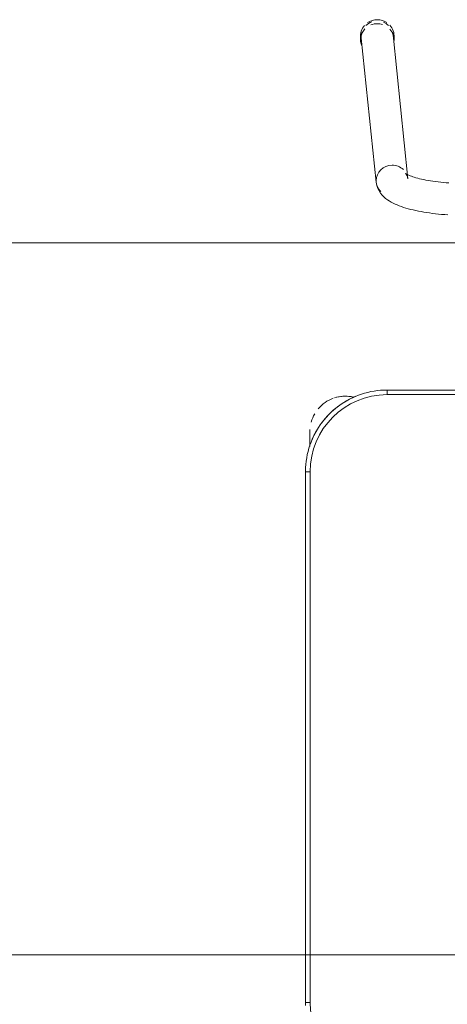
# Model space of a CAD drawing. Header units: metres. Extents: x 3 to 43.5, y -74 to -48.5.
# Tile 154 of 209: x 35.336 to 35.614, y -53.976 to -53.337. Entities that reach past the tile are written whole.
import ezdxf

# ---------------------------------------------------------------- set-up
doc = ezdxf.new("R2010")
doc.units = ezdxf.units.M
doc.layers.add('1PAV - FRIG_dwg', color=7, linetype='Continuous', lineweight=18, true_color=0x767676)
doc.layers.add('TUB_FRIGO', color=30, linetype='Continuous', lineweight=18, true_color=0xff7f00)
doc.layers.add('G-ANNO-SYMB', color=7, linetype='Continuous', lineweight=9)
doc.layers.add('I-FURN', color=7, linetype='Continuous', lineweight=18)

# ---------------------------------------------------------------- blocks, each defined once
blk = doc.blocks.new('ConjuntoParaAlunoTamanho6 - CJA06_ConjuntoParaAlunoTamanho6-V47-1PAV - FRIGORÍFICA')
at = {"layer": 'I-FURN', "color": 253, "true_color": 0xaaaaaa}
for p, q in [((-0.2643, 0.29456), (-0.2643, 0.29197)), ((-0.23354, 0.20182), (-0.24321, 0.29526)), ((-0.24254, 0.29197), (-0.24254, 0.29456)), ((-0.2638, 0.29312), (-0.25413, 0.19969)), ((0.247, 0.06497), (-0.247, 0.06497)), ((-0.247, 0.06497), (-0.247, 0.06197)), ((0.247, 0.06497), (-0.247, 0.06497)), ((-0.29713, 0.03797), (-0.29713, 0.02828)), ((-0.29713, 0.02878), (-0.29713, 0.03797)), ((-0.3, 0.01197), (-0.3, -0.33203)), ((-0.3, 0.01197), (-0.297, 0.01197)), ((-0.3, 0.01197), (-0.3, -0.33203)), ((-0.3, -0.33203), (-0.297, -0.33203))]:
    blk.add_line(p, q, dxfattribs=at)
at = {"layer": 'I-FURN', "color": 253, "true_color": 0xaaaaaa, "flags": 128}
for points in [[(-0.23354, 0.20182), (-0.23373, 0.20287), (-0.23403, 0.20376), (-0.23437, 0.20445), (-0.23469, 0.20492), (-0.23492, 0.20521), (-0.23505, 0.20534), (-0.23507, 0.20536)], [(-0.23507, 0.20536), (-0.23501, 0.20531), (-0.23482, 0.20518), (-0.23451, 0.20499), (-0.23408, 0.20476), (-0.23355, 0.20449), (-0.23291, 0.2042), (-0.23217, 0.20389), (-0.23133, 0.20358), (-0.23041, 0.20326), (-0.22941, 0.20294), (-0.22832, 0.20262), (-0.22717, 0.2023), (-0.22594, 0.20199), (-0.22464, 0.20169), (-0.22328, 0.2014), (-0.22186, 0.20112), (-0.22039, 0.20086), (-0.21886, 0.2006), (-0.21729, 0.20036), (-0.21567, 0.20014), (-0.214, 0.19993), (-0.2123, 0.19973), (-0.21057, 0.19956), (-0.2088, 0.1994), (-0.207, 0.19926)], [(-0.25413, 0.19969), (-0.25375, 0.19762), (-0.25311, 0.19572), (-0.25226, 0.19403), (-0.25129, 0.19256), (-0.25023, 0.19128), (-0.24913, 0.19017), (-0.24799, 0.18919), (-0.24683, 0.18832), (-0.24563, 0.18753), (-0.24441, 0.18681), (-0.24316, 0.18615), (-0.24188, 0.18553), (-0.24055, 0.18496), (-0.23919, 0.18441), (-0.23778, 0.1839), (-0.23633, 0.18341), (-0.23483, 0.18295), (-0.2333, 0.18251), (-0.23171, 0.1821), (-0.23008, 0.1817), (-0.22841, 0.18133), (-0.2267, 0.18098), (-0.22495, 0.18064), (-0.22315, 0.18033), (-0.22132, 0.18004), (-0.21946, 0.17976), (-0.21756, 0.17951), (-0.21562, 0.17928), (-0.21366, 0.17906), (-0.21168, 0.17887), (-0.20967, 0.1787), (-0.20763, 0.17855)], [(-0.247, 0.06497), (-0.24912, 0.06492), (-0.25124, 0.0648), (-0.25334, 0.06459), (-0.25544, 0.06429), (-0.25753, 0.06391), (-0.2596, 0.06345), (-0.26165, 0.0629), (-0.26367, 0.06228), (-0.26567, 0.06157), (-0.26764, 0.06078), (-0.26957, 0.05992), (-0.27147, 0.05898), (-0.27333, 0.05796), (-0.27515, 0.05687), (-0.27693, 0.05571), (-0.27865, 0.05448), (-0.28033, 0.05318), (-0.28195, 0.05181), (-0.28351, 0.05038), (-0.28502, 0.04889), (-0.28647, 0.04734), (-0.28785, 0.04574), (-0.28917, 0.04407), (-0.29042, 0.04236), (-0.2916, 0.0406), (-0.29271, 0.0388), (-0.29374, 0.03695), (-0.29471, 0.03506), (-0.29559, 0.03313), (-0.2964, 0.03117), (-0.29713, 0.02918), (-0.29777, 0.02716), (-0.29834, 0.02512), (-0.29883, 0.02306), (-0.29923, 0.02097), (-0.29955, 0.01888), (-0.29978, 0.01677), (-0.29993, 0.01466), (-0.3, 0.01254), (-0.3, 0.01197)], [(0.247, 0.06197), (0.1235, 0.06197), (0, 0.06197), (-0.1235, 0.06197), (-0.247, 0.06197)], [(-0.247, 0.06197), (-0.1235, 0.06197), (0, 0.06197), (0.1235, 0.06197), (0.247, 0.06197)], [(-0.29713, 0.03797), (-0.29713, 0.03796), (-0.29713, 0.03792), (-0.29713, 0.03785), (-0.29713, 0.03775), (-0.29713, 0.03763), (-0.29713, 0.03748), (-0.29713, 0.03731), (-0.29713, 0.03711), (-0.29713, 0.03688), (-0.29713, 0.03663), (-0.29713, 0.03635), (-0.29713, 0.03605), (-0.29713, 0.03572), (-0.29713, 0.03537), (-0.29713, 0.035), (-0.29713, 0.03461), (-0.29713, 0.03419), (-0.29713, 0.03375), (-0.29713, 0.03329), (-0.29713, 0.03282), (-0.29713, 0.03232), (-0.29713, 0.0318), (-0.29713, 0.03127), (-0.29713, 0.03072), (-0.29713, 0.03016), (-0.29713, 0.02958), (-0.29713, 0.02898)], [(-0.297, 0.01197), (-0.297, -0.07403), (-0.297, -0.16003), (-0.297, -0.24603), (-0.297, -0.33203)], [(-0.297, -0.33203), (-0.297, -0.24603), (-0.297, -0.16003), (-0.297, -0.07403), (-0.297, 0.01197)], [(-0.3, -0.33203), (-0.29996, -0.33415)]]:
    blk.add_lwpolyline(points, dxfattribs=at)
at = {"layer": 'I-FURN', "color": 253, "true_color": 0xaaaaaa}
for centre, radius, start, end in [((-0.247, 0.01197), 0.05, 90, 180), ((-0.247, 0.01197), 0.05, 90, 180), ((-0.27413, 0.03797), 0.023, 109.92744, 140.02309), ((-0.27413, 0.03797), 0.023, 76.78758, 108), ((-0.27413, 0.03797), 0.023, 76.40434, 104.46692), ((-0.247, 0.01197), 0.053, 112.5, 122.69993), ((-0.247, 0.01197), 0.053, 127.1607, 143.14964), ((-0.27413, 0.03797), 0.023, 149.97621, 164.34498), ((-0.27413, 0.03797), 0.023, 176.5669, 180), ((-0.247, 0.01197), 0.053, 147.30007, 157.5), ((-0.247, -0.33203), 0.05, 180, 270), ((-0.247, -0.33203), 0.05, 180, 270)]:
    blk.add_arc(centre, radius, start, end, dxfattribs=at)
for centre, major_axis, ratio, start_param, end_param in [((-0.25342, 0.29456), (0.01088, 0), 0.965926, 2.438822, 3.243525), ((-0.25351, 0.29419), (0.01029, 0.00107), 0.967158, 1.815725, 2.256389), ((-0.25342, 0.29456), (0.01088, 0), 0.965926, 1.570796, 2.185058), ((-0.25342, 0.29197), (0.01088, 0), 0.965926, 1.570796, 1.965237), ((-0.25342, 0.29456), (0.01088, 0), 0.965926, 0.959427, 1.570796), ((-0.25342, 0.29197), (0.01088, 0), 0.965926, 1.257624, 1.559899), ((-0.25351, 0.29419), (0.01029, 0.00107), 0.967158, 0.685592, 1.060105), ((-0.25342, 0.29456), (0.01088, 0), 0.965926, 6.170166, 7.020457), ((-0.25342, 0.29197), (0.01088, 0), 0.965926, 2.404268, 3.526261), ((-0.25351, 0.29419), (0.01029, 0.00107), 0.967158, 2.780211, 3.141593), ((-0.25342, 0.29197), (0.01088, 0), 0.965926, 6.182855, 7.015454), ((-0.25351, 0.29419), (0.01029, 0.00107), 0.967158, 6.18338, 6.464028), ((-0.24383, 0.20075), (0.01029, 0.00107), 0.967158, 1.470991, 3.041787), ((-0.24383, 0.20075), (0.01029, 0.00107), 0.967158, 0.685592, 1.470991), ((-0.24383, 0.20075), (0.01029, 0.00107), 0.967158, 3.041787, 3.827185)]:
    blk.add_ellipse(centre, major_axis=major_axis, ratio=ratio, start_param=start_param, end_param=end_param, dxfattribs=at)
blk = doc.blocks.new('4 GRE - ESCOLA DE CINEMA E AUDIOVISUAL CINE REX R07_rvt-1-1PAV - FRIGORÍFICA')
at = {"layer": 'I-FURN', "color": 253, "lineweight": 18, "true_color": 0xaaaaaa}
blk.add_blockref('ConjuntoParaAlunoTamanho6 - CJA06_ConjuntoParaAlunoTamanho6-V47-1PAV - FRIGORÍFICA', (35.82168, -53.64244), dxfattribs=at)
blk = doc.blocks.new('1PAV - FRIG_dwg-1115125-1PAV - FRIGORÍFICA')
at = {"layer": 'TUB_FRIGO', "flags": 128}
blk.add_lwpolyline([(-5.7683, 8.95642), (14.51224, 8.95642), (14.51224, 7.83053)], dxfattribs=at)

msp = doc.modelspace()

# ---------------------------------------------------------------- linework, layer by layer
at = {"layer": 'G-ANNO-SYMB'}
msp.add_line((4.11777, -53.48196), (40.77799, -53.48196), dxfattribs=at)

# ---------------------------------------------------------------- block references
at = {"lineweight": 5}
msp.add_blockref('4 GRE - ESCOLA DE CINEMA E AUDIOVISUAL CINE REX R07_rvt-1-1PAV - FRIGORÍFICA', (0, 0), dxfattribs=at)
at = {"layer": '1PAV - FRIG_dwg', "color": 7}
msp.add_blockref('1PAV - FRIG_dwg-1115125-1PAV - FRIGORÍFICA', (21.555, -62.9), dxfattribs=at)

doc.saveas('drawing.dxf')
